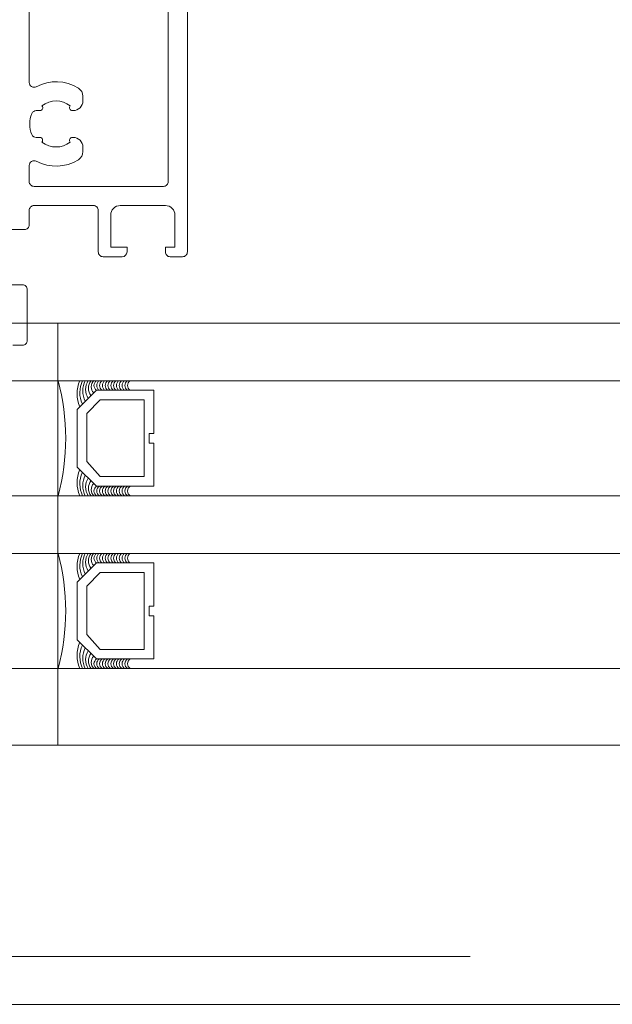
# Model space of a CAD drawing. Header units: millimetres. Extents: x 213386 to 506888, y 183055 to 450952.
# Tile 159 of 256: x 381277 to 381338, y 284292 to 284395. Entities that reach past the tile are written whole.
import ezdxf

# ---------------------------------------------------------------- set-up
doc = ezdxf.new("R2010")
doc.units = ezdxf.units.MM
doc.linetypes.add('ČÁRKOVANÁ', pattern=[19.05, 12.7, -6.35])
doc.layers.add('FASÁDA DETAILNÍ', color=255, linetype='Continuous', lineweight=0)

msp = doc.modelspace()

# ---------------------------------------------------------------- linework, layer by layer
at = {"layer": 'FASÁDA DETAILNÍ'}
for p, q in [((387044.81, 284363.15), (373041.64, 284363.15)), ((393344.81, 284363.15), (373041.64, 284363.15)), ((386081.14, 284363.15), (381213.47, 284363.15)), ((381280.64, 284319.15), (381280.64, 284363.15)), ((373041.64, 284357.15), (387044.81, 284357.15)), ((373041.64, 284357.15), (393344.81, 284357.15)), ((381213.47, 284357.15), (386073.6, 284357.15)), ((387044.81, 284345.15), (373041.64, 284345.15)), ((393344.81, 284345.15), (373041.64, 284345.15)), ((386073.6, 284345.15), (381213.47, 284345.15)), ((373041.64, 284339.15), (387044.81, 284339.15)), ((373041.64, 284339.15), (393344.81, 284339.15)), ((381213.47, 284339.15), (386073.6, 284339.15)), ((387044.81, 284327.15), (373041.64, 284327.15)), ((393344.81, 284327.15), (373041.64, 284327.15)), ((386073.6, 284327.15), (381213.47, 284327.15)), ((373041.64, 284319.15), (399616.64, 284319.15)), ((380272.14, 284319.15), (386081.14, 284319.15))]:
    msp.add_line(p, q, dxfattribs=at)
for points in [[(399616.64, 284292.15), (373036.64, 284292.15), (373036.64, 307972.15), (399616.64, 307972.15)], [(381290.64, 284356.15), (381284.64, 284356.15), (381282.64, 284354.15), (381282.64, 284348.15), (381284.64, 284346.15), (381290.64, 284346.15), (381290.64, 284350.65), (381290.14, 284350.65), (381290.14, 284351.65), (381290.64, 284351.65)], [(381289.64, 284347.15), (381289.64, 284355.15), (381285.05, 284355.15), (381283.64, 284353.74), (381283.64, 284348.71), (381285.05, 284347.15)], [(381290.64, 284338.15), (381284.64, 284338.15), (381282.64, 284336.15), (381282.64, 284330.15), (381284.64, 284328.15), (381290.64, 284328.15), (381290.64, 284332.65), (381290.14, 284332.65), (381290.14, 284333.65), (381290.64, 284333.65)], [(381289.64, 284329.15), (381289.64, 284337.15), (381285.05, 284337.15), (381283.64, 284335.74), (381283.64, 284330.71), (381285.05, 284329.15)]]:
    msp.add_lwpolyline(points, close=True, dxfattribs=at)
at = {"layer": 'FASÁDA DETAILNÍ', "linetype": 'ČÁRKOVANÁ', "ltscale": 5}
msp.add_lwpolyline([(399611.64, 284297.15), (373041.64, 284297.15), (373041.64, 307967.15), (399611.64, 307967.15)], close=True, dxfattribs=at)
at = {"layer": 'FASÁDA DETAILNÍ'}
for points in [[(381274.14, 284372.9), (381277.14, 284372.9, 0.414214), (381277.64, 284373.4), (381277.64, 284374.9, -0.414214), (381278.14, 284375.4), (381284.34, 284375.4, -0.414214), (381284.84, 284374.9), (381284.84, 284370.57, 0.414214), (381285.34, 284370.07), (381287.34, 284370.07, 0.414201), (381287.84, 284370.57), (381287.84, 284371.07), (381286.14, 284371.07), (381286.14, 284374.4, -0.414214), (381287.14, 284375.4), (381291.84, 284375.4, -0.414214), (381292.84, 284374.4), (381292.84, 284371.07), (381291.84, 284371.07), (381291.84, 284370.57, 0.41422), (381292.34, 284370.07), (381293.64, 284370.07, 0.414214), (381294.14, 284370.57), (381294.14, 284493.57, 0.414214)], [(381292.14, 284491.57), (381292.14, 284377.9, -0.414214), (381291.64, 284377.4), (381278.14, 284377.4, -0.414214), (381277.64, 284377.9), (381277.64, 284379.58, -0.565741), (381278.38, 284380.02, 0.267763), (381282.77, 284380.17, 0.258777), (381283.24, 284381.02), (381283.24, 284381.5, 0.414214), (381282.24, 284382.5), (381282.14, 284382.5, 0.64518), (381281.91, 284382.01, -0.341732), (381278.97, 284382.01, 0.64518), (381278.75, 284382.5), (381278.38, 284382.5, -0.298217), (381277.92, 284382.8, -0.208712), (381277.92, 284385, -0.298217), (381278.38, 284385.3), (381278.75, 284385.3, 0.64518), (381278.97, 284385.8, -0.341732), (381281.91, 284385.8, 0.64518), (381282.14, 284385.3), (381282.24, 284385.3, 0.414214), (381283.24, 284386.3), (381283.24, 284386.79, 0.258777), (381282.77, 284387.64, 0.267763), (381278.38, 284387.79, -0.565741), (381277.64, 284388.23), (381277.64, 284482.26, -0.565741)], [(381275.94, 284360.84), (381276.94, 284360.84, 0.414214), (381277.44, 284361.34), (381277.44, 284366.64, 0.414214), (381276.94, 284367.14), (381274.14, 284367.14, -0.414214)]]:
    msp.add_lwpolyline(points, format="xyb", dxfattribs=at)
for centre, radius, start, end in [((381258.75, 284351.15), 22.7, 344.6728, 15.3272), ((381286.19, 284355.8), 3.55, 157.591, 202.7062), ((381285.82, 284355.92), 2.9, 154.7048, 204.6933), ((381285.47, 284356.09), 2.25, 151.5972, 208.4727), ((381285.23, 284356.23), 1.71, 147.3143, 212.7051), ((381285.07, 284356.37), 1.26, 141.5004, 218.0344), ((381284.98, 284356.52), 0.879, 133.5036, 226.0051), ((381284.99, 284356.65), 0.596, 123.0366, 236.9634), ((381285.28, 284356.65), 0.596, 123.0366, 236.9634), ((381285.58, 284356.65), 0.596, 123.0366, 236.9634), ((381285.87, 284356.65), 0.596, 123.0366, 236.9634), ((381286.16, 284356.65), 0.596, 123.0366, 236.9634), ((381286.45, 284356.65), 0.596, 123.0366, 236.9634), ((381286.75, 284356.65), 0.596, 123.0366, 236.9634), ((381287.04, 284356.65), 0.596, 123.0366, 236.9634), ((381287.33, 284356.65), 0.596, 123.0366, 236.9634), ((381287.62, 284356.65), 0.596, 123.0366, 236.9634), ((381287.92, 284356.65), 0.596, 123.0366, 236.9634), ((381288.21, 284356.65), 0.596, 123.0366, 236.9634), ((381288.5, 284356.65), 0.596, 123.0366, 236.9634), ((381286.19, 284346.51), 3.55, 157.2938, 202.409), ((381285.82, 284346.39), 2.9, 155.3067, 205.2952), ((381285.47, 284346.22), 2.25, 151.5273, 208.4028), ((381285.23, 284346.08), 1.71, 147.2949, 212.6857), ((381285.07, 284345.94), 1.26, 141.9656, 218.4996), ((381284.98, 284345.79), 0.879, 133.9949, 226.4964), ((381284.99, 284345.65), 0.596, 123.0366, 236.9634), ((381285.28, 284345.65), 0.596, 123.0366, 236.9634), ((381285.58, 284345.65), 0.596, 123.0366, 236.9634), ((381285.87, 284345.65), 0.596, 123.0366, 236.9634), ((381286.16, 284345.65), 0.596, 123.0366, 236.9634), ((381286.45, 284345.65), 0.596, 123.0366, 236.9634), ((381286.75, 284345.65), 0.596, 123.0366, 236.9634), ((381287.04, 284345.65), 0.596, 123.0366, 236.9634), ((381287.33, 284345.65), 0.596, 123.0366, 236.9634), ((381287.62, 284345.65), 0.596, 123.0366, 236.9634), ((381287.92, 284345.65), 0.596, 123.0366, 236.9634), ((381288.21, 284345.65), 0.596, 123.0366, 236.9634), ((381288.5, 284345.65), 0.596, 123.0366, 236.9634), ((381258.75, 284333.15), 22.7, 344.6728, 15.3272), ((381286.19, 284337.8), 3.55, 157.591, 202.7062), ((381285.82, 284337.92), 2.9, 154.7048, 204.6933), ((381285.47, 284338.09), 2.25, 151.5972, 208.4727), ((381285.23, 284338.23), 1.71, 147.3143, 212.7051), ((381285.07, 284338.37), 1.26, 141.5004, 218.0344), ((381284.98, 284338.52), 0.879, 133.5036, 226.0051), ((381284.99, 284338.65), 0.596, 123.0366, 236.9634), ((381285.28, 284338.65), 0.596, 123.0366, 236.9634), ((381285.58, 284338.65), 0.596, 123.0366, 236.9634), ((381285.87, 284338.65), 0.596, 123.0366, 236.9634), ((381286.16, 284338.65), 0.596, 123.0366, 236.9634), ((381286.45, 284338.65), 0.596, 123.0366, 236.9634), ((381286.75, 284338.65), 0.596, 123.0366, 236.9634), ((381287.04, 284338.65), 0.596, 123.0366, 236.9634), ((381287.33, 284338.65), 0.596, 123.0366, 236.9634), ((381287.62, 284338.65), 0.596, 123.0366, 236.9634), ((381287.92, 284338.65), 0.596, 123.0366, 236.9634), ((381288.21, 284338.65), 0.596, 123.0366, 236.9634), ((381288.5, 284338.65), 0.596, 123.0366, 236.9634), ((381286.19, 284328.51), 3.55, 157.2938, 202.409), ((381285.82, 284328.39), 2.9, 155.3067, 205.2952), ((381285.47, 284328.22), 2.25, 151.5273, 208.4028), ((381285.23, 284328.08), 1.71, 147.2949, 212.6857), ((381285.07, 284327.94), 1.26, 141.9656, 218.4996), ((381284.98, 284327.79), 0.879, 133.9949, 226.4964), ((381284.99, 284327.65), 0.596, 123.0366, 236.9634), ((381285.28, 284327.65), 0.596, 123.0366, 236.9634), ((381285.58, 284327.65), 0.596, 123.0366, 236.9634), ((381285.87, 284327.65), 0.596, 123.0366, 236.9634), ((381286.16, 284327.65), 0.596, 123.0366, 236.9634), ((381286.45, 284327.65), 0.596, 123.0366, 236.9634), ((381286.75, 284327.65), 0.596, 123.0366, 236.9634), ((381287.04, 284327.65), 0.596, 123.0366, 236.9634), ((381287.33, 284327.65), 0.596, 123.0366, 236.9634), ((381287.62, 284327.65), 0.596, 123.0366, 236.9634), ((381287.92, 284327.65), 0.596, 123.0366, 236.9634), ((381288.21, 284327.65), 0.596, 123.0366, 236.9634), ((381288.5, 284327.65), 0.596, 123.0366, 236.9634)]:
    msp.add_arc(centre, radius, start, end, dxfattribs=at)

doc.saveas('drawing.dxf')
